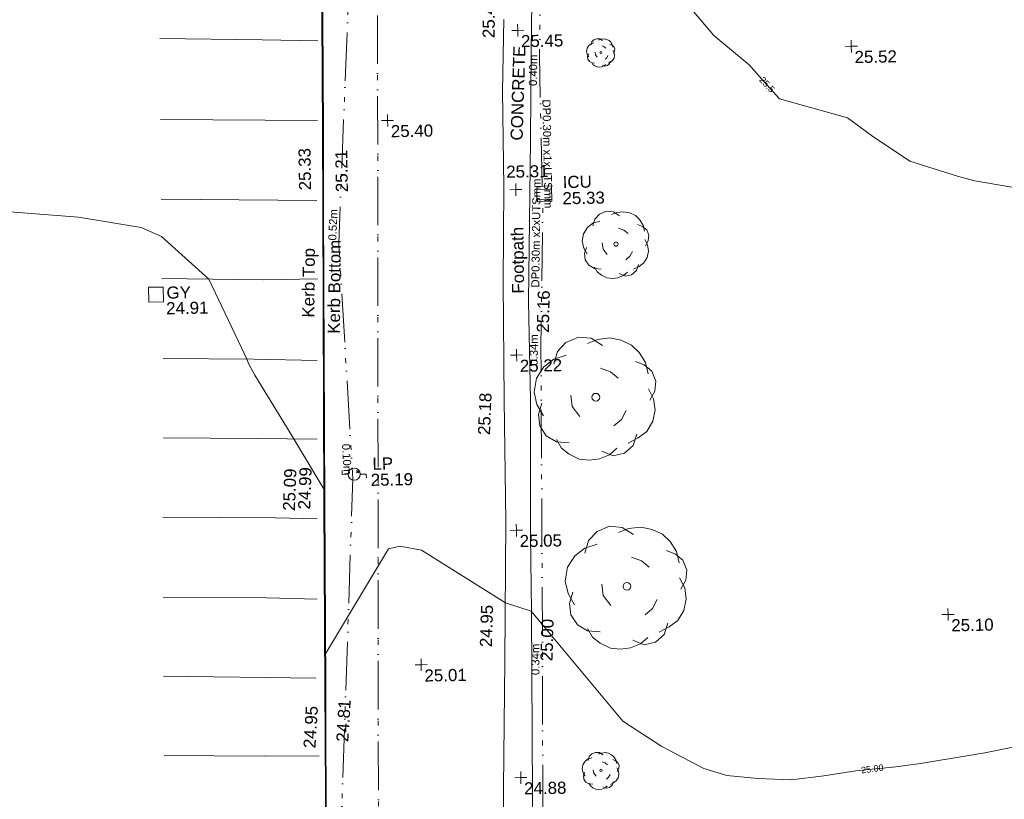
# Model space of a CAD drawing. Header units: millimetres. Extents: x -287732 to 520720, y -88450 to 287754.
# Tile 78 of 256: x -113045 to -82544, y -11344 to 12815. Entities that reach past the tile are written whole.
import ezdxf

# ---------------------------------------------------------------- set-up
doc = ezdxf.new("R2010")
doc.units = ezdxf.units.MM
for name, pattern in [('IMPORT-UG_EIR_QLB2 _2_', [2750, 1500, -300, 0, -300, 150, -300, 0, -200]), ('IMPORT-UG_ELEC_STREET LIGHTING_QLB2 _2_', [2700, 1500, -300, 0, -250, 150, -300, 0, -200]), ('IMPORT-UG_WATER_QLB2 _2_', [2500, 1500, -300, 0, -50, 150, -300, 0, -200])]:
    doc.linetypes.add(name, pattern=pattern)
for name, color, linetype, lineweight, true_color in [('00_TOPO_FOOTPATH', 7, 'Continuous', 9, 0xa50000), ('00_TOPO_FURN_LAMP_POST', 7, 'Continuous', 9, 0x666666), ('00_TOPO_KERB_BOTTOM', 1, 'Continuous', 9, 0xff0000), ('00_TOPO_KERB_TOP', 7, 'Continuous', 9, 0xa500a5), ('00_TOPO_LEVEL_SPOT', 7, 'Continuous', 9, 0x666666), ('00_TOPO_ROAD_MARKING_WHITE_CONTINUOUS', 7, 'Continuous', 9, 0x999999), ('00_TOPO_SERV_GULLY', 7, 'Continuous', 9, 0x5252a5), ('00_TOPO_SERV_IC', 5, 'Continuous', 9, 0x0000ff), ('00_TOPO_TREE', 7, 'Continuous', 9, 0x666666), ('00_UAV_ROAD_MARKING_WHITE_CONTINUOUS', 7, 'Continuous', 9, 0x999999), ('01_DTM_CONTOUR_MJR', 7, 'Continuous', 9, 0x7f3f00), ('01_DTM_CONTOUR_MJR_LABELS', 7, 'Continuous', 9, 0x7f3f00), ('01_DTM_CONTOUR_MNR', 7, 'Continuous', 9, 0xa5a552), ('01_DTM_CONTOUR_MNR_LABELS', 7, 'Continuous', 9, 0xa5a552), ('12333-PUM-2D-U-0001-C01 - Rev2_REVIT IMPORT_dwg', 7, 'Continuous', 9, 0x767676), ('PUM-EIRCOMM-MH', 6, 'Continuous', 9, 0xff00ff), ('PUM-EIRCOMM-NOTES', 6, 'Continuous', 9, 0xff00ff), ('PUM-EIRCOMM-QLB2', 6, 'IMPORT-UG_EIR_QLB2 _2_', 9, 0xff00ff), ('PUM-ELECTRIC-SL-QLB2', 7, 'IMPORT-UG_ELEC_STREET LIGHTING_QLB2 _2_', 9, 0xff7f7f), ('PUM-WATER-QLB2', 5, 'IMPORT-UG_WATER_QLB2 _2_', 9, 0x0000ff)]:
    doc.layers.add(name, color=color, linetype=linetype, lineweight=lineweight, true_color=true_color)
doc.layers.add('00_TOPO_SURVEY_TEXT', color=7, linetype='Continuous', lineweight=9)
doc.layers.add('GEN-TEXT', color=7, linetype='Continuous', lineweight=9)
doc.styles.add('Arial_1', font='arial.ttf', dxfattribs={"height": 250})
doc.styles.add('Swis721 Lt BT_1', font='swissl.ttf', dxfattribs={"height": 200})
doc.styles.add('Swis721 Lt BT_2', font='swissl.ttf', dxfattribs={"height": 375})

# ---------------------------------------------------------------- blocks, each defined once
blk = doc.blocks.new('12333-PUM-2D-U-0001-C01 - Rev2_REVIT IMPORT_dwg_CONIFEROUS_TREE-2077113-Site Location Plan Proposed')
at = {"layer": '00_TOPO_TREE', "color": 254, "true_color": 0xcccccc, "flags": 128}
for points in [[(533806374, 725553375), (533806490, 725553764), (533806763, 725554036), (533807152, 725554192), (533807541, 725554153), (533807891, 725553920)], [(533807424, 725553997), (533807735, 725554114), (533808124, 725554153), (533808474, 725554075), (533808786, 725553920), (533809019, 725553686), (533809214, 725553375), (533809292, 725553025)], [(533806023, 725551780), (533805829, 725552130), (533805751, 725552519), (533805829, 725552947), (533806062, 725553297), (533806374, 725553531), (533806763, 725553647)], [(533808902, 725553414), (533809175, 725553297), (533809408, 725553103), (533809525, 725552791), (533809486, 725552480), (533809330, 725552208)], [(533807813, 725553219), (533808124, 725553103), (533808358, 725552908)], [(533809292, 725552558), (533809447, 725552247), (533809486, 725551896), (533809408, 725551546), (533809214, 725551235), (533808941, 725551041), (533808630, 725550885)], [(533806801, 725550924), (533806412, 725550963), (533806101, 725551157), (533805907, 725551468), (533805868, 725551819), (533805984, 725552169)], [(533807152, 725551741), (533806918, 725552052), (533806879, 725552402)], [(533808591, 725551896), (533808436, 725551624), (533808202, 725551430)], [(533808280, 725550729), (533808047, 725550535), (533807735, 725550418), (533807424, 725550379), (533807113, 725550418), (533806801, 725550574), (533806568, 725550768), (533806412, 725551041)], [(533808902, 725551157), (533808786, 725550807), (533808513, 725550574), (533808163, 725550496), (533807813, 725550651)]]:
    blk.add_lwpolyline(points, dxfattribs=at)
at = {"layer": '00_TOPO_TREE', "color": 254, "true_color": 0xcccccc}
blk.add_circle((533807657, 725552324), 120, dxfattribs=at)
blk = doc.blocks.new('12333-PUM-2D-U-0001-C01 - Rev2_REVIT IMPORT_dwg_CONIFEROUS_TREE-2077114-Site Location Plan Proposed')
at = {"layer": '00_TOPO_TREE', "color": 254, "true_color": 0xcccccc, "flags": 128}
for points in [[(533805513, 725559249), (533805630, 725559638), (533805902, 725559911), (533806291, 725560066), (533806680, 725560027), (533807030, 725559794)], [(533806563, 725559872), (533806875, 725559988), (533807264, 725560027), (533807614, 725559950), (533807925, 725559794), (533808158, 725559560), (533808353, 725559249), (533808431, 725558899)], [(533805163, 725557654), (533804968, 725558004), (533804890, 725558393), (533804968, 725558821), (533805202, 725559171), (533805513, 725559405), (533805902, 725559522)], [(533808042, 725559288), (533808314, 725559171), (533808547, 725558977), (533808664, 725558666), (533808625, 725558354), (533808470, 725558082)], [(533806952, 725559094), (533807264, 725558977), (533807497, 725558782)], [(533806291, 725557615), (533806057, 725557926), (533806019, 725558277)], [(533808431, 725558432), (533808586, 725558121), (533808625, 725557771), (533808547, 725557421), (533808353, 725557109), (533808081, 725556915), (533807769, 725556759)], [(533805941, 725556798), (533805552, 725556837), (533805240, 725557032), (533805046, 725557343), (533805007, 725557693), (533805124, 725558043)], [(533807730, 725557771), (533807575, 725557498), (533807341, 725557304)], [(533808042, 725557032), (533807925, 725556681), (533807653, 725556448), (533807302, 725556370), (533806952, 725556526)], [(533807419, 725556604), (533807186, 725556409), (533806875, 725556292), (533806563, 725556253), (533806252, 725556292), (533805941, 725556448), (533805707, 725556642), (533805552, 725556915)]]:
    blk.add_lwpolyline(points, dxfattribs=at)
at = {"layer": '00_TOPO_TREE', "color": 254, "true_color": 0xcccccc}
blk.add_circle((533806797, 725558199), 120, dxfattribs=at)
blk = doc.blocks.new('12333-PUM-2D-U-0001-C01 - Rev2_REVIT IMPORT_dwg_CONIFEROUS_TREE-2077136-Site Location Plan Proposed')
at = {"layer": '00_TOPO_TREE', "color": 254, "true_color": 0xcccccc, "flags": 128}
for points in [[(533806801, 725563506), (533806865, 725563719), (533807014, 725563868), (533807227, 725563953), (533807440, 725563932), (533807632, 725563804)], [(533807376, 725563847), (533807546, 725563911), (533807759, 725563932), (533807951, 725563890), (533808122, 725563804), (533808249, 725563677), (533808356, 725563506), (533808398, 725563314)], [(533806609, 725562633), (533806503, 725562825), (533806460, 725563038), (533806503, 725563272), (533806631, 725563464), (533806801, 725563591), (533807014, 725563655)], [(533807589, 725563421), (533807759, 725563357), (533807887, 725563251)], [(533808185, 725563527), (533808335, 725563464), (533808462, 725563357), (533808526, 725563187), (533808505, 725563016), (533808420, 725562867)], [(533807035, 725562164), (533806822, 725562186), (533806652, 725562292), (533806545, 725562463), (533806524, 725562654), (533806588, 725562846)], [(533807227, 725562612), (533807099, 725562782), (533807078, 725562974)], [(533808398, 725563059), (533808484, 725562888), (533808505, 725562697), (533808462, 725562505), (533808356, 725562335), (533808207, 725562228), (533808036, 725562143)], [(533808015, 725562697), (533807930, 725562548), (533807802, 725562441)], [(533807845, 725562058), (533807717, 725561951), (533807546, 725561887), (533807376, 725561866), (533807206, 725561887), (533807035, 725561973), (533806907, 725562079), (533806822, 725562228)], [(533808185, 725562292), (533808122, 725562100), (533807972, 725561973), (533807781, 725561930), (533807589, 725562015)]]:
    blk.add_lwpolyline(points, dxfattribs=at)
at = {"layer": '00_TOPO_TREE', "color": 254, "true_color": 0xcccccc}
blk.add_circle((533807504, 725562931), 65.7, dxfattribs=at)
blk = doc.blocks.new('12333-PUM-2D-U-0001-C01 - Rev2_REVIT IMPORT_dwg_MSL_Lamp_Post_SYM-2077199-Site Location Plan Proposed')
at = {"layer": '00_TOPO_FURN_LAMP_POST', "color": 254, "true_color": 0xcccccc, "flags": 128}
for points in [[(-500, 0), (-1000, 0), (-1000, 317)], [(500, 0), (1000, 0), (1000, -317)]]:
    blk.add_lwpolyline(points, dxfattribs=at)
at = {"layer": '00_TOPO_FURN_LAMP_POST', "color": 254, "true_color": 0xcccccc}
blk.add_circle((0, 0), 500, dxfattribs=at)
blk = doc.blocks.new('12333-PUM-2D-U-0001-C01 - Rev2_REVIT IMPORT_dwg_MM-2077200-Site Location Plan Proposed')
at = {"layer": '00_TOPO_LEVEL_SPOT', "color": 254, "true_color": 0xcccccc, "flags": 128}
for points in [[(0, -500), (0, 0), (-500, 0)], [(500, 0), (0, 0), (0, 500)]]:
    blk.add_lwpolyline(points, dxfattribs=at)
blk = doc.blocks.new('12333-PUM-2D-U-0001-C01 - Rev2_REVIT IMPORT_dwg_CONIFEROUS_TREE-2077222-Site Location Plan Proposed')
at = {"layer": '00_TOPO_TREE', "color": 254, "true_color": 0xcccccc, "flags": 128}
for points in [[(533806257, 725546466), (533806198, 725546572), (533806175, 725546690), (533806198, 725546819), (533806269, 725546925), (533806363, 725546996), (533806481, 725547031)], [(533806363, 725546949), (533806399, 725547066), (533806481, 725547149), (533806599, 725547196), (533806716, 725547184), (533806822, 725547113)], [(533806681, 725547137), (533806775, 725547172), (533806893, 725547184), (533806999, 725547160), (533807093, 725547113), (533807164, 725547043), (533807223, 725546949), (533807246, 725546843)], [(533807129, 725546960), (533807211, 725546925), (533807282, 725546866), (533807317, 725546772), (533807305, 725546678), (533807258, 725546595)], [(533806599, 725546454), (533806528, 725546548), (533806516, 725546654)], [(533806799, 725546901), (533806893, 725546866), (533806964, 725546807)], [(533807246, 725546701), (533807293, 725546607), (533807305, 725546501), (533807282, 725546395), (533807223, 725546301), (533807140, 725546242), (533807046, 725546195)], [(533806493, 725546207), (533806375, 725546219), (533806281, 725546277), (533806222, 725546372), (533806210, 725546478), (533806246, 725546584)], [(533807034, 725546501), (533806987, 725546419), (533806917, 725546360)], [(533806940, 725546148), (533806870, 725546089), (533806775, 725546054), (533806681, 725546042), (533806587, 725546054), (533806493, 725546101), (533806422, 725546160), (533806375, 725546242)], [(533807129, 725546277), (533807093, 725546171), (533807011, 725546101), (533806905, 725546077), (533806799, 725546124)]]:
    blk.add_lwpolyline(points, dxfattribs=at)
at = {"layer": '00_TOPO_TREE', "color": 254, "true_color": 0xcccccc}
blk.add_circle((533806752, 725546631), 36.3, dxfattribs=at)
blk = doc.blocks.new('12333-PUM-2D-U-0001-C01 - Rev2_REVIT IMPORT_dwg_CONIFEROUS_TREE-2077261-Site Location Plan Proposed')
at = {"layer": '00_TOPO_TREE', "color": 254, "true_color": 0xcccccc, "flags": 128}
for points in [[(533806841, 725569117), (533806868, 725569207), (533806931, 725569270), (533807021, 725569306), (533807111, 725569297), (533807192, 725569243)], [(533807084, 725569261), (533807156, 725569288), (533807246, 725569297), (533807327, 725569279), (533807399, 725569243), (533807453, 725569189), (533807498, 725569117), (533807516, 725569036)], [(533806760, 725568748), (533806715, 725568829), (533806697, 725568919), (533806715, 725569018), (533806769, 725569099), (533806841, 725569153), (533806931, 725569180)], [(533807174, 725569081), (533807246, 725569054), (533807300, 725569009)], [(533807516, 725568928), (533807552, 725568856), (533807561, 725568775), (533807543, 725568694), (533807498, 725568622), (533807435, 725568577), (533807363, 725568541)], [(533807426, 725569126), (533807489, 725569099), (533807543, 725569054), (533807570, 725568982), (533807561, 725568910), (533807525, 725568847)], [(533806940, 725568550), (533806850, 725568559), (533806778, 725568604), (533806733, 725568676), (533806724, 725568757), (533806751, 725568838)], [(533807021, 725568739), (533806967, 725568811), (533806958, 725568892)], [(533807354, 725568775), (533807318, 725568712), (533807264, 725568667)], [(533807282, 725568505), (533807228, 725568460), (533807156, 725568433), (533807084, 725568424), (533807012, 725568433), (533806940, 725568469), (533806886, 725568514), (533806850, 725568577)], [(533807426, 725568604), (533807399, 725568523), (533807336, 725568469), (533807255, 725568451), (533807174, 725568487)]]:
    blk.add_lwpolyline(points, dxfattribs=at)
at = {"layer": '00_TOPO_TREE', "color": 254, "true_color": 0xcccccc}
blk.add_ellipse((533807138, 725568874), major_axis=(27.7, 0), ratio=1, dxfattribs=at)
blk = doc.blocks.new('12333-PUM-2D-U-0001-C01 - Rev2_REVIT IMPORT_dwg_MGS62954_T2_Galway_ITM_3d_Rev1-2077680-Site Location Plan Proposed')
at = {"layer": '00_TOPO_FOOTPATH', "color": 254, "true_color": 0xcccccc, "flags": 128}
for points in [[(533804590, 725530369), (533804628, 725534726), (533804635, 725536916), (533804518, 725537117), (533804633, 725540171), (533804608, 725543506), (533804616, 725545894), (533804684, 725551602), (533804698, 725553939), (533804771, 725558168), (533804759, 725561186), (533804908, 725566197), (533804981, 725568960), (533805117, 725573444)], [(533804149, 725569950), (533804070, 725567737), (533804059, 725564767), (533803993, 725561793), (533803956, 725558154), (533803945, 725554402), (533803836, 725550083), (533803730, 725546156), (533803663, 725542457), (533803611, 725539799), (533803598, 725537048), (533803446, 725536869), (533803475, 725534172), (533803460, 725530999), (533803460, 725530446), (533803273, 725530204), (533803093, 725530091), (533802717, 725530084), (533802298, 725530294), (533801477, 725530859), (533800023, 725531649), (533798364, 725532348), (533798088, 725532530), (533798070, 725532749)]]:
    blk.add_lwpolyline(points, dxfattribs=at)
at = {"layer": '00_TOPO_KERB_BOTTOM', "color": 254, "true_color": 0xcccccc, "flags": 128}
blk.add_lwpolyline([(533798539, 725571869), (533798480, 725566604), (533798440, 725564189), (533798320, 725555084), (533798249, 725549353), (533798225, 725547813), (533798078, 725535180), (533798070, 725532749)], dxfattribs=at)
at = {"layer": '00_TOPO_KERB_TOP', "color": 254, "true_color": 0xcccccc, "flags": 128}
blk.add_lwpolyline([(533798564, 725571869), (533798505, 725566604), (533798465, 725564189), (533798345, 725555083), (533798275, 725549353), (533798250, 725547812), (533798103, 725535180), (533798097, 725533256), (533798095, 725532749)], dxfattribs=at)
at = {"layer": '00_TOPO_ROAD_MARKING_WHITE_CONTINUOUS', "color": 254, "true_color": 0xcccccc}
for p, q in [((533793490, 725569550), (533796660, 725569450)), ((533793460, 725567040), (533798330, 725566920)), ((533793440, 725564570), (533798260, 725564440)), ((533793420, 725562110), (533796560, 725562020)), ((533793420, 725559630), (533796240, 725559560)), ((533793380, 725557170), (533796280, 725557100)), ((533793320, 725554720), (533796810, 725554630)), ((533793290, 725552240), (533796500, 725552160)), ((533793260, 725549790), (533797970, 725549650))]:
    blk.add_line(p, q, dxfattribs=at)
at = {"layer": '00_TOPO_ROAD_MARKING_WHITE_CONTINUOUS', "color": 254, "true_color": 0xcccccc, "flags": 128}
blk.add_lwpolyline([(533793230, 725547330), (533796330, 725547260), (533798030, 725547240)], dxfattribs=at)
at = {"layer": '00_TOPO_SERV_GULLY', "color": 254, "true_color": 0xcccccc}
for p, q in [((533793002, 725561389), (533793002, 725561846)), ((533793002, 725561846), (533793459, 725561846)), ((533793459, 725561846), (533793459, 725561389)), ((533793002, 725561389), (533793459, 725561389))]:
    blk.add_line(p, q, dxfattribs=at)
at = {"layer": '00_TOPO_SERV_IC', "color": 254, "true_color": 0xcccccc}
for p, q in [((533805079, 725564360), (533805079, 725564665)), ((533805536, 725564665), (533805079, 725564665)), ((533805536, 725564360), (533805536, 725564665)), ((533805079, 725564360), (533805536, 725564360))]:
    blk.add_line(p, q, dxfattribs=at)
at = {"layer": '00_UAV_ROAD_MARKING_WHITE_CONTINUOUS', "color": 254, "true_color": 0xcccccc}
for p, q in [((533796660, 725569450), (533798375, 725569388)), ((533796560, 725562020), (533798235, 725562013)), ((533796240, 725559560), (533798189, 725559487)), ((533796280, 725557100), (533798144, 725557048)), ((533796810, 725554630), (533798099, 725554579)), ((533796500, 725552160), (533798054, 725552093))]:
    blk.add_line(p, q, dxfattribs=at)
at = {"layer": '01_DTM_CONTOUR_MJR', "color": 254, "true_color": 0xcccccc, "flags": 128}
blk.add_lwpolyline([(533820650, 725547340), (533818650, 725546973), (533818219, 725546909), (533816650, 725546673), (533815892, 725546582), (533815159, 725546525), (533814650, 725546485), (533813650, 725546340), (533812650, 725546240), (533811605, 725546295), (533810650, 725546411), (533809942, 725546632), (533808650, 725547340), (533807453, 725548143), (533804680, 725551600), (533803890, 725551880), (533801319, 725553555), (533800650, 725553688), (533800292, 725553611), (533798280, 725550390), (533798324, 725555080), (533798330, 725555490), (533797306, 725557263), (533796248, 725559067), (533796064, 725559413), (533796010, 725559570), (533795847, 725559916), (533794870, 725562070), (533793431, 725563416), (533792803, 725563699), (533790870, 725564060), (533788072, 725564323)], dxfattribs=at)
at = {"layer": '01_DTM_CONTOUR_MNR', "color": 254, "true_color": 0xcccccc, "flags": 128}
blk.add_lwpolyline([(533819792, 725564482), (533818650, 725564702), (533818149, 725564839), (533816650, 725565340), (533815474, 725566164), (533814746, 725566723), (533812650, 725567340), (533812262, 725567787), (533811721, 725568411), (533810650, 725569340), (533809751, 725570441)], dxfattribs=at)
at = {"xscale": 0.375, "yscale": 0.375, "zscale": 0.375}
for name, p in [('12333-PUM-2D-U-0001-C01 - Rev2_REVIT IMPORT_dwg_MM-2077200-Site Location Plan Proposed', (533804576, 725569607)), ('12333-PUM-2D-U-0001-C01 - Rev2_REVIT IMPORT_dwg_MM-2077200-Site Location Plan Proposed', (533814899, 725568933)), ('12333-PUM-2D-U-0001-C01 - Rev2_REVIT IMPORT_dwg_MM-2077200-Site Location Plan Proposed', (533800496, 725566886)), ('12333-PUM-2D-U-0001-C01 - Rev2_REVIT IMPORT_dwg_MM-2077200-Site Location Plan Proposed', (533804432, 725564674)), ('12333-PUM-2D-U-0001-C01 - Rev2_REVIT IMPORT_dwg_MM-2077200-Site Location Plan Proposed', (533804365, 725559547)), ('12333-PUM-2D-U-0001-C01 - Rev2_REVIT IMPORT_dwg_MSL_Lamp_Post_SYM-2077199-Site Location Plan Proposed', (533799272, 725555944)), ('12333-PUM-2D-U-0001-C01 - Rev2_REVIT IMPORT_dwg_MM-2077200-Site Location Plan Proposed', (533804264, 725554118)), ('12333-PUM-2D-U-0001-C01 - Rev2_REVIT IMPORT_dwg_MM-2077200-Site Location Plan Proposed', (533817588, 725551275)), ('12333-PUM-2D-U-0001-C01 - Rev2_REVIT IMPORT_dwg_MM-2077200-Site Location Plan Proposed', (533801243, 725550004)), ('12333-PUM-2D-U-0001-C01 - Rev2_REVIT IMPORT_dwg_MM-2077200-Site Location Plan Proposed', (533804269, 725546453))]:
    blk.add_blockref(name, p, dxfattribs=at)
for name in ['12333-PUM-2D-U-0001-C01 - Rev2_REVIT IMPORT_dwg_CONIFEROUS_TREE-2077261-Site Location Plan Proposed', '12333-PUM-2D-U-0001-C01 - Rev2_REVIT IMPORT_dwg_CONIFEROUS_TREE-2077136-Site Location Plan Proposed', '12333-PUM-2D-U-0001-C01 - Rev2_REVIT IMPORT_dwg_CONIFEROUS_TREE-2077114-Site Location Plan Proposed', '12333-PUM-2D-U-0001-C01 - Rev2_REVIT IMPORT_dwg_CONIFEROUS_TREE-2077113-Site Location Plan Proposed', '12333-PUM-2D-U-0001-C01 - Rev2_REVIT IMPORT_dwg_CONIFEROUS_TREE-2077222-Site Location Plan Proposed']:
    blk.add_blockref(name, (0, 0))
at = {"layer": '00_TOPO_FOOTPATH', "color": 251, "true_color": 0x666666, "char_height": 375, "attachment_point": 1, "line_spacing_factor": 1.005062, "style": 'Swis721 Lt BT_2'}
for s, insert, width, rotation in [('25.47', (533803483, 725569389), 1495.9, 88.7868), ('Footpath', (533804258, 725561452), 2436.18, 89.7394), ('25.16', (533805001, 725560237), 1495.9, 87.6249), ('25.18', (533803123, 725557099), 1495.9, 86.796), ('24.95', (533803067, 725550524), 1495.9, 87.2806), ('25.00', (533804935, 725550057), 1495.9, 87.2806)]:
    blk.add_mtext(s, dxfattribs=dict(at, insert=insert, width=width, rotation=rotation))
at = {"layer": '00_TOPO_FURN_LAMP_POST', "char_height": 375, "attachment_point": 1, "line_spacing_factor": 1.005062, "style": 'Swis721 Lt BT_2'}
for s, insert, width in [('LP', (533799841, 725556446), 707.59), ('25.19', (533799779, 725555948), 1495.9)]:
    blk.add_mtext(s, dxfattribs=dict(at, insert=insert, width=width))
at = {"layer": '00_TOPO_KERB_BOTTOM', "color": 251, "true_color": 0x666666, "char_height": 375, "attachment_point": 1, "line_spacing_factor": 1.005062, "style": 'Swis721 Lt BT_2'}
for s, insert, width, rotation in [('25.21', (533798855, 725564690), 1495.9, 90), ('Kerb Bottom', (533798528, 725560312), 3414.46, 88.4079), ('24.99', (533797511, 725554890), 1495.9, 86.743), ('24.81', (533798568, 725547674), 1495.9, 85.5301)]:
    blk.add_mtext(s, dxfattribs=dict(at, insert=insert, width=width, rotation=rotation))
at = {"layer": '00_TOPO_KERB_TOP', "color": 251, "true_color": 0x666666, "char_height": 375, "attachment_point": 1, "line_spacing_factor": 1.005062, "style": 'Swis721 Lt BT_2'}
for s, insert, width, rotation in [('25.33', (533797717, 725564766), 1495.9, 90), ('Kerb Top', (533797743, 725560828), 2493.17, 88.4079), ('25.09', (533797039, 725554856), 1495.9, 86.743), ('24.95', (533797548, 725547495), 1495.9, 85.5301)]:
    blk.add_mtext(s, dxfattribs=dict(at, insert=insert, width=width, rotation=rotation))
at = {"layer": '00_TOPO_LEVEL_SPOT', "char_height": 375, "width": 1495.9, "attachment_point": 1, "line_spacing_factor": 1.005062, "style": 'Swis721 Lt BT_2'}
for s, insert in [('25.45', (533804671, 725569459)), ('25.52', (533814994, 725568786)), ('25.40', (533800591, 725566739)), ('25.31', (533804143, 725565420)), ('25.22', (533804460, 725559400)), ('25.05', (533804359, 725553971)), ('25.10', (533817683, 725551128)), ('25.01', (533801338, 725549856)), ('24.88', (533804364, 725546306))]:
    blk.add_mtext(s, dxfattribs=dict(at, insert=insert))
at = {"layer": '00_TOPO_SERV_GULLY', "color": 251, "true_color": 0x666666, "char_height": 375, "attachment_point": 1, "line_spacing_factor": 1.005062, "style": 'Swis721 Lt BT_2'}
for s, insert, width in [('GY', (533793555, 725561858), 821.56), ('24.91', (533793537, 725561375), 1495.9)]:
    blk.add_mtext(s, dxfattribs=dict(at, insert=insert, width=width))
at = {"layer": '00_TOPO_SERV_IC', "color": 251, "true_color": 0x666666, "char_height": 375, "attachment_point": 1, "line_spacing_factor": 1.005062, "style": 'Swis721 Lt BT_2'}
for s, insert, width in [('ICU', (533805886, 725565070), 1021.01), ('25.33', (533805872, 725564569), 1495.9)]:
    blk.add_mtext(s, dxfattribs=dict(at, insert=insert, width=width))
at = {"layer": '00_TOPO_SURVEY_TEXT', "color": 251, "true_color": 0x666666, "insert": (533804291, 725566205), "char_height": 375, "width": 3286.24, "attachment_point": 1, "rotation": 87.2169, "line_spacing_factor": 1.005062, "style": 'Swis721 Lt BT_2'}
blk.add_mtext('CONCRETE', dxfattribs=at)
at = {"layer": '01_DTM_CONTOUR_MJR_LABELS', "color": 251, "true_color": 0x666666, "insert": (533815148, 725546635), "char_height": 200, "width": 797.8, "attachment_point": 2, "rotation": 6.3139, "line_spacing_factor": 1.005062, "style": 'Swis721 Lt BT_1'}
blk.add_mtext('25.00', dxfattribs=at)
at = {"layer": '01_DTM_CONTOUR_MNR_LABELS', "color": 251, "true_color": 0x666666, "insert": (533812346, 725567859), "char_height": 200, "width": 620.51, "attachment_point": 2, "rotation": 312.3346, "line_spacing_factor": 1.005062, "style": 'Swis721 Lt BT_1'}
blk.add_mtext('25.5', dxfattribs=at)
blk = doc.blocks.new('12333-PUM-2D-U-0001-C01 - Rev2_REVIT IMPORT_dwg-1620468-Site Location Plan Proposed')
at = {"layer": 'GEN-TEXT', "color": 253, "true_color": 0xaaaaaa}
for p, q in [((158266, -59869), (158337, -59798)), ((158337, -59869), (158266, -59798))]:
    blk.add_line(p, q, dxfattribs=at)
at = {"layer": 'PUM-EIRCOMM-MH', "color": 211, "true_color": 0xffaaff}
blk.add_line((164014, -51189), (164013, -51091), dxfattribs=at)
at = {"layer": 'PUM-EIRCOMM-MH', "color": 211, "true_color": 0xffaaff, "flags": 128}
blk.add_lwpolyline([(164013, -51091), (164458, -51080), (164463, -51561), (164018, -51572), (164018, -51494)], dxfattribs=at)
at = {"layer": 'PUM-EIRCOMM-QLB2', "color": 211, "true_color": 0xffaaff, "flags": 128}
for points in [[(164167, -51088), (164156, -47033), (164373, -39802), (164370, -30093), (164588, -23148)], [(163806, -89764), (163720, -85976), (163663, -78928), (163821, -72223), (163924, -65748), (164043, -56163), (164181, -51568)]]:
    blk.add_lwpolyline(points, dxfattribs=at)
at = {"layer": 'PUM-ELECTRIC-SL-QLB2', "color": 254, "true_color": 0xffd4d4, "flags": 128}
blk.add_lwpolyline([(157705, -82736), (157636, -80784), (158071, -78472), (157580, -71170), (158147, -60045), (157839, -52752), (158428, -42351)], dxfattribs=at)
at = {"layer": 'PUM-WATER-QLB2', "color": 161, "true_color": 0xaaaaff}
blk.add_line((159942, 1787), (158615, -79065), dxfattribs=at)
blk.add_blockref('12333-PUM-2D-U-0001-C01 - Rev2_REVIT IMPORT_dwg_MGS62954_T2_Galway_ITM_3d_Rev1-2077680-Site Location Plan Proposed', (-533641080, -725615854))
at = {"layer": 'PUM-EIRCOMM-NOTES', "char_height": 250, "attachment_point": 2, "line_spacing_factor": 0.941778, "style": 'Arial_1'}
for s, insert, width, rotation in [('0.40m', (163825, -47489), 1160.03, 88.2811), ('DP0.30m x1xUTSmm', (164476, -50091), 4027.95, 270.1526), ('DP0.30m x2xUTSmm', (163826, -52532), 4027.95, 88.2784), ('0.34m', (163696, -56153), 1160.03, 88.2784), ('0.34m', (163577, -65744), 1160.03, 89.2887)]:
    blk.add_mtext(s, dxfattribs=dict(at, insert=insert, width=width, rotation=rotation))
at = {"layer": 'PUM-ELECTRIC-SL-QLB2', "char_height": 250, "width": 1160.03, "attachment_point": 2, "line_spacing_factor": 0.941778, "style": 'Arial_1'}
for s, insert, rotation in [('0.52m', (157541, -52165), 86.7607), ('0.10m', (158097, -59442), 272.4183)]:
    blk.add_mtext(s, dxfattribs=dict(at, insert=insert, rotation=rotation))

msp = doc.modelspace()

# ---------------------------------------------------------------- block references
at = {"layer": '12333-PUM-2D-U-0001-C01 - Rev2_REVIT IMPORT_dwg', "color": 254, "linetype": 'IMPORT-UG_ELEC_STREET LIGHTING_QLB2 _2_', "true_color": 0xffd4d4, "rotation": 0.9999999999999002}
msp.add_blockref('12333-PUM-2D-U-0001-C01 - Rev2_REVIT IMPORT_dwg-1620468-Site Location Plan Proposed', (-261895, 55870), dxfattribs=at)

doc.saveas('drawing.dxf')
